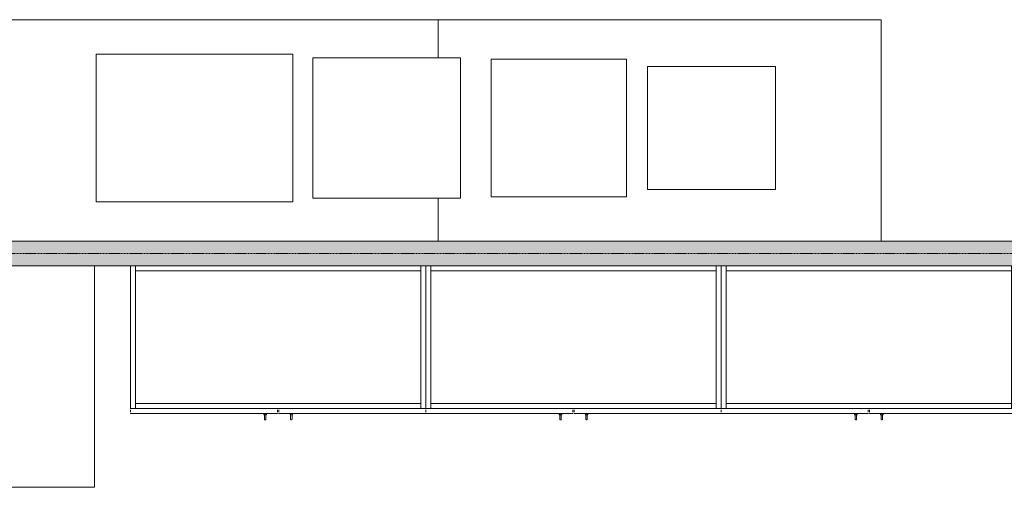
# Model space of a CAD drawing. Header units: millimetres. Extents: x -281 to 145437, y -16481 to 78869.
# Tile 221 of 256: x 27249 to 31250, y 42650 to 44550. Entities that reach past the tile are written whole.
import ezdxf

# ---------------------------------------------------------------- set-up
doc = ezdxf.new("R2010")
doc.units = ezdxf.units.MM
doc.linetypes.add('Grid Line', pattern=[12, 6, -2, 2, -2])
doc.linetypes.add('NLRS_Dash-0_6mm_Space-0_6mm_cpz', pattern=[1.2, 0.6, -0.6])
for name, color, linetype, lineweight in [('A--A2__Ruwbouw', 8, 'Continuous', 5), ('A--L$01A__Algemeen', 7, 'Continuous', 5), ('A--L$07A__Stramien', 1, 'Continuous', 5), ('A--L21__Buitenwanden', 3, 'Continuous', 5), ('A--L5__InstallatiesW', 7, 'Continuous', 5), ('A--L82__LosseGebruikersInvent', 1, 'Continuous', 5), ('A--L8__LosseInventaris', 1, 'Continuous', 5), ('Specialty Equipment', 1, 'Continuous', 5)]:
    doc.layers.add(name, color=color, linetype=linetype, lineweight=lineweight)

# ---------------------------------------------------------------- blocks, each defined once
blk = doc.blocks.new('NLRS_82_SE_LB_laboratorium apparaat space reservation_gen_cpz - lab apparaat_vloerniveau-57701499-L_80_ 11')
at = {"layer": 'A--L8__LosseInventaris'}
for p, q in [((600, 450), (-600, 450)), ((-600, 450), (-600, -450)), ((600, -450), (600, 450)), ((-600, -450), (600, -450))]:
    blk.add_line(p, q, dxfattribs=at)
at = {"layer": 'A--L8__LosseInventaris', "linetype": 'NLRS_Dash-0_6mm_Space-0_6mm_cpz'}
for p, q in [((-600, 450), (600, 450)), ((-600, 450), (-600, -450)), ((600, 450), (600, -450)), ((-600, -450), (600, -450))]:
    blk.add_line(p, q, dxfattribs=at)
blk = doc.blocks.new('NLRS_82_FU_UN__veiligheid_ kast_gen_kad - kast dxbxh 600x1200x2100-49274341-L_80_ 11')
at = {"layer": 'A--L5__InstallatiesW'}
for p, q in [((-555.3, 47), (-555.3, -529)), ((-537.3, 49), (-553.3, 49)), ((624.7, 49), (-535.3, 49)), ((-535.3, 49), (-535.3, 29)), ((-535.3, -529), (-535.3, 47)), ((624.7, 29), (624.7, 49)), ((624.7, 47), (624.7, -529)), ((642.7, 49), (626.7, 49)), ((644.7, -529), (644.7, 47)), ((624.7, 29), (-535.3, 29)), ((-535.3, 29), (-535.3, -511)), ((-535.3, 29), (624.7, 29)), ((624.7, -511), (624.7, 29)), ((-535.3, -511), (624.7, -511)), ((-535.3, -511), (-535.3, -531)), ((-533.3, -511), (-533.8, -511)), ((-533.3, -511), (622.7, -511)), ((623.2, -511), (622.7, -511)), ((624.7, -531), (624.7, -511)), ((-555.3, -536), (-555.3, -546)), ((-553.3, -531), (-554.5, -531)), ((-554.5, -551), (40.9, -551)), ((-553.3, -531), (-537.3, -531)), ((-535, -531), (-537.3, -531)), ((-535.3, -529), (-535.3, -531)), ((-535.3, -531), (-533.3, -531)), ((622.7, -531), (-533.3, -531)), ((41.7, -546), (41.7, -536)), ((47.7, -536), (47.7, -546)), ((48.5, -551), (643.9, -551)), ((622.7, -531), (624.7, -531)), ((626.7, -531), (624.4, -531)), ((624.7, -531), (624.7, -529)), ((626.7, -531), (642.7, -531)), ((643.9, -531), (642.7, -531)), ((644.7, -546), (644.7, -536))]:
    blk.add_line(p, q, dxfattribs=at)
at = {"layer": 'A--L5__InstallatiesW', "flags": 128}
for points in [[(-555.3, -531.8), (-555.3, -531.8), (-555.3, -531.7), (-555.3, -531.7), (-555.3, -531.7), (-555.3, -531.6), (-555.3, -531.6), (-555.3, -531.6), (-555.3, -531.5), (-555.2, -531.5), (-555.2, -531.5), (-555.2, -531.5), (-555.2, -531.4), (-555.2, -531.4), (-555.2, -531.4), (-555.2, -531.3), (-555.1, -531.3), (-555.1, -531.3), (-555.1, -531.3), (-555.1, -531.2), (-555.1, -531.2), (-555, -531.2), (-555, -531.2), (-555, -531.2), (-555, -531.1), (-554.9, -531.1), (-554.9, -531.1), (-554.9, -531.1), (-554.8, -531.1), (-554.8, -531.1), (-554.8, -531.1), (-554.8, -531), (-554.7, -531), (-554.7, -531), (-554.7, -531), (-554.6, -531), (-554.6, -531), (-554.6, -531), (-554.5, -531)], [(-554.6, -551), (-554.6, -551), (-554.6, -551), (-554.7, -551), (-554.7, -551), (-554.7, -551), (-554.8, -551), (-554.8, -550.9), (-554.8, -550.9), (-554.8, -550.9), (-554.9, -550.9), (-554.9, -550.9), (-554.9, -550.9), (-555, -550.9), (-555, -550.8), (-555, -550.8), (-555, -550.8), (-555.1, -550.8), (-555.1, -550.8), (-555.1, -550.7), (-555.1, -550.7), (-555.1, -550.7), (-555.2, -550.7), (-555.2, -550.6), (-555.2, -550.6), (-555.2, -550.6), (-555.2, -550.5), (-555.2, -550.5), (-555.2, -550.5), (-555.3, -550.5), (-555.3, -550.4), (-555.3, -550.4), (-555.3, -550.4), (-555.3, -550.3), (-555.3, -550.3), (-555.3, -550.3), (-555.3, -550.2), (-555.3, -550.2), (-555.3, -550.2)], [(41.7, -550.2), (41.7, -550.2), (41.7, -550.3), (41.7, -550.3), (41.7, -550.3), (41.7, -550.4), (41.7, -550.4), (41.7, -550.4), (41.7, -550.5), (41.6, -550.5), (41.6, -550.5), (41.6, -550.5), (41.6, -550.6), (41.6, -550.6), (41.6, -550.6), (41.6, -550.7), (41.5, -550.7), (41.5, -550.7), (41.5, -550.7), (41.5, -550.8), (41.5, -550.8), (41.4, -550.8), (41.4, -550.8), (41.4, -550.8), (41.4, -550.9), (41.3, -550.9), (41.3, -550.9), (41.3, -550.9), (41.2, -550.9), (41.2, -550.9), (41.2, -550.9), (41.2, -551), (41.1, -551), (41.1, -551), (41.1, -551), (41, -551), (41, -551), (41, -551), (40.9, -551)], [(41, -531), (41, -531), (41, -531), (41.1, -531), (41.1, -531), (41.1, -531), (41.2, -531), (41.2, -531.1), (41.2, -531.1), (41.2, -531.1), (41.3, -531.1), (41.3, -531.1), (41.3, -531.1), (41.4, -531.1), (41.4, -531.2), (41.4, -531.2), (41.4, -531.2), (41.5, -531.2), (41.5, -531.2), (41.5, -531.3), (41.5, -531.3), (41.5, -531.3), (41.6, -531.3), (41.6, -531.4), (41.6, -531.4), (41.6, -531.4), (41.6, -531.5), (41.6, -531.5), (41.6, -531.5), (41.7, -531.5), (41.7, -531.6), (41.7, -531.6), (41.7, -531.6), (41.7, -531.7), (41.7, -531.7), (41.7, -531.7), (41.7, -531.8), (41.7, -531.8), (41.7, -531.8)], [(47.7, -531.8), (47.7, -531.8), (47.7, -531.7), (47.7, -531.7), (47.7, -531.7), (47.7, -531.6), (47.7, -531.6), (47.7, -531.6), (47.7, -531.5), (47.8, -531.5), (47.8, -531.5), (47.8, -531.5), (47.8, -531.4), (47.8, -531.4), (47.8, -531.4), (47.8, -531.3), (47.9, -531.3), (47.9, -531.3), (47.9, -531.3), (47.9, -531.2), (47.9, -531.2), (48, -531.2), (48, -531.2), (48, -531.2), (48, -531.1), (48.1, -531.1), (48.1, -531.1), (48.1, -531.1), (48.2, -531.1), (48.2, -531.1), (48.2, -531.1), (48.2, -531), (48.3, -531), (48.3, -531), (48.3, -531), (48.4, -531), (48.4, -531), (48.4, -531), (48.5, -531)], [(48.4, -551), (48.4, -551), (48.4, -551), (48.3, -551), (48.3, -551), (48.3, -551), (48.2, -551), (48.2, -550.9), (48.2, -550.9), (48.2, -550.9), (48.1, -550.9), (48.1, -550.9), (48.1, -550.9), (48, -550.9), (48, -550.8), (48, -550.8), (48, -550.8), (47.9, -550.8), (47.9, -550.8), (47.9, -550.7), (47.9, -550.7), (47.9, -550.7), (47.8, -550.7), (47.8, -550.6), (47.8, -550.6), (47.8, -550.6), (47.8, -550.5), (47.8, -550.5), (47.8, -550.5), (47.7, -550.5), (47.7, -550.4), (47.7, -550.4), (47.7, -550.4), (47.7, -550.3), (47.7, -550.3), (47.7, -550.3), (47.7, -550.2), (47.7, -550.2), (47.7, -550.2)], [(644.7, -550.2), (644.7, -550.2), (644.7, -550.3), (644.7, -550.3), (644.7, -550.3), (644.7, -550.4), (644.7, -550.4), (644.7, -550.4), (644.7, -550.5), (644.6, -550.5), (644.6, -550.5), (644.6, -550.5), (644.6, -550.6), (644.6, -550.6), (644.6, -550.6), (644.6, -550.7), (644.5, -550.7), (644.5, -550.7), (644.5, -550.7), (644.5, -550.8), (644.5, -550.8), (644.4, -550.8), (644.4, -550.8), (644.4, -550.8), (644.4, -550.9), (644.3, -550.9), (644.3, -550.9), (644.3, -550.9), (644.2, -550.9), (644.2, -550.9), (644.2, -550.9), (644.2, -551), (644.1, -551), (644.1, -551), (644.1, -551), (644, -551), (644, -551), (644, -551), (643.9, -551)], [(644, -531), (644, -531), (644, -531), (644.1, -531), (644.1, -531), (644.1, -531), (644.2, -531), (644.2, -531.1), (644.2, -531.1), (644.2, -531.1), (644.3, -531.1), (644.3, -531.1), (644.3, -531.1), (644.4, -531.1), (644.4, -531.2), (644.4, -531.2), (644.4, -531.2), (644.5, -531.2), (644.5, -531.2), (644.5, -531.3), (644.5, -531.3), (644.5, -531.3), (644.6, -531.3), (644.6, -531.4), (644.6, -531.4), (644.6, -531.4), (644.6, -531.5), (644.6, -531.5), (644.6, -531.5), (644.7, -531.5), (644.7, -531.6), (644.7, -531.6), (644.7, -531.6), (644.7, -531.7), (644.7, -531.7), (644.7, -531.7), (644.7, -531.8), (644.7, -531.8), (644.7, -531.8)]]:
    blk.add_lwpolyline(points, dxfattribs=at)
at = {"layer": 'A--L5__InstallatiesW'}
for centre, start, end in [((-553.3, 47), 90, 180), ((-537.3, 47), 360, 90), ((626.7, 47), 90, 180), ((642.7, 47), 360, 90), ((-553.3, -529), 180, 270), ((-537.3, -529), 270, 360), ((626.7, -529), 180, 270), ((642.7, -529), 270, 0)]:
    blk.add_arc(centre, 2, start, end, dxfattribs=at)
at = {"layer": 'A--L8__LosseInventaris'}
for p, q in [((-13.3, -551), (-13.3, -556)), ((-13.3, -551), (-13.3, -556)), ((-13.3, -556), (-10.8, -556)), ((-13.3, -556), (-8.3, -556)), ((-11.3, -553.5), (-11.3, -564)), ((-11.3, -553.5), (-11.3, -564)), ((-10.9, -553.5), (-11.3, -553.5)), ((-10.9, -553.5), (-11.3, -553.5)), ((-10.9, -556), (-11.3, -556)), ((-10.9, -556), (-11.3, -556)), ((-8.3, -556), (-3.3, -556)), ((-5.8, -556), (-3.3, -556)), ((-5.3, -553.5), (-5.7, -553.5)), ((-5.3, -553.5), (-5.7, -553.5)), ((-5.3, -556), (-5.7, -556)), ((-5.3, -556), (-5.7, -556)), ((-5.3, -564), (-5.3, -553.5)), ((-5.3, -564), (-5.3, -553.5)), ((-3.3, -556), (-3.3, -551)), ((-3.3, -556), (-3.3, -551)), ((92.7, -551), (92.7, -556)), ((92.7, -551), (92.7, -556)), ((92.7, -556), (95.2, -556)), ((92.7, -556), (97.7, -556)), ((94.7, -553.5), (94.7, -564)), ((94.7, -553.5), (94.7, -564)), ((95.1, -553.5), (94.7, -553.5)), ((95.1, -553.5), (94.7, -553.5)), ((95.1, -556), (94.7, -556)), ((95.1, -556), (94.7, -556)), ((97.7, -556), (102.7, -556)), ((100.2, -556), (102.7, -556)), ((100.7, -553.5), (100.3, -553.5)), ((100.7, -553.5), (100.3, -553.5)), ((100.7, -556), (100.3, -556)), ((100.7, -556), (100.3, -556)), ((100.7, -564), (100.7, -553.5)), ((100.7, -564), (100.7, -553.5)), ((102.7, -556), (102.7, -551)), ((102.7, -556), (102.7, -551))]:
    blk.add_line(p, q, dxfattribs=at)
at = {"layer": 'A--L8__LosseInventaris', "flags": 128}
for points in [[(-11.3, -574), (-11.3, -574), (-11.3, -574), (-11.3, -573.9), (-11.3, -573.9), (-11.3, -573.8), (-11.3, -573.7), (-11.3, -573.6), (-11.3, -573.5), (-11.3, -573.4), (-11.3, -573.2), (-11.3, -573), (-11.3, -572.9), (-11.3, -572.7), (-11.3, -572.5), (-11.3, -572.3), (-11.3, -572), (-11.3, -571.8), (-11.3, -571.5), (-11.3, -571.2), (-11.3, -571), (-11.3, -570.7), (-11.3, -570.4), (-11.3, -570.1), (-11.3, -569.7), (-11.3, -569.4), (-11.3, -569.1), (-11.3, -568.7), (-11.3, -568.4), (-11.3, -568), (-11.3, -567.6), (-11.3, -567.2), (-11.3, -566.9), (-11.3, -566.5), (-11.3, -566.1), (-11.3, -565.7), (-11.3, -565.3), (-11.3, -564.9), (-11.3, -564.5), (-11.3, -564.1), (-11.3, -564)], [(-11.3, -564), (-11.3, -564.4), (-11.3, -564.8), (-11.3, -565.2), (-11.3, -565.6), (-11.3, -566), (-11.3, -566.4), (-11.3, -566.8), (-11.3, -567.1), (-11.3, -567.5), (-11.3, -567.9), (-11.3, -568.3), (-11.3, -568.6), (-11.3, -569), (-11.3, -569.3), (-11.3, -569.6), (-11.3, -570), (-11.3, -570.3), (-11.3, -570.6), (-11.3, -570.9), (-11.3, -571.2), (-11.3, -571.4), (-11.3, -571.7), (-11.3, -572), (-11.3, -572.2), (-11.3, -572.4), (-11.3, -572.6), (-11.3, -572.8), (-11.3, -573), (-11.3, -573.2), (-11.3, -573.3), (-11.3, -573.5), (-11.3, -573.6), (-11.3, -573.7), (-11.3, -573.8), (-11.3, -573.9), (-11.3, -573.9), (-11.3, -574), (-11.3, -574), (-11.3, -574)], [(-10.2, -576.3), (-10.3, -576.3), (-10.4, -576.2), (-10.5, -576.1), (-10.5, -576), (-10.6, -575.9), (-10.7, -575.8), (-10.8, -575.7), (-10.8, -575.6), (-10.9, -575.5), (-10.9, -575.4), (-11, -575.3), (-11, -575.2), (-11.1, -575.1), (-11.1, -575), (-11.2, -574.9), (-11.2, -574.7), (-11.2, -574.6), (-11.3, -574.5), (-11.3, -574.4), (-11.3, -574.3), (-11.3, -574.2), (-11.3, -574), (-11.3, -574)], [(-8.3, -577), (-8.4, -577), (-8.5, -577), (-8.7, -577), (-8.8, -577), (-8.9, -576.9), (-9, -576.9), (-9.1, -576.9), (-9.2, -576.8), (-9.4, -576.8), (-9.5, -576.8), (-9.6, -576.7), (-9.7, -576.7)], [(-6.9, -576.6), (-7, -576.7), (-7.1, -576.8), (-7.2, -576.8), (-7.3, -576.8), (-7.4, -576.9), (-7.6, -576.9), (-7.7, -576.9), (-7.8, -577), (-7.9, -577), (-8, -577), (-8.1, -577), (-8.3, -577), (-8.3, -577)], [(-5.3, -574), (-5.3, -574.1), (-5.3, -574.2), (-5.3, -574.4), (-5.3, -574.5), (-5.4, -574.6), (-5.4, -574.7), (-5.4, -574.8), (-5.5, -574.9), (-5.5, -575.1), (-5.5, -575.2), (-5.6, -575.3), (-5.6, -575.4), (-5.7, -575.5), (-5.8, -575.6), (-5.8, -575.7), (-5.9, -575.8), (-6, -575.9), (-6, -576), (-6.1, -576.1), (-6.2, -576.2), (-6.3, -576.2), (-6.4, -576.3)], [(-5.3, -564), (-5.3, -564.4), (-5.3, -564.8), (-5.3, -565.2), (-5.3, -565.6), (-5.3, -566), (-5.3, -566.4), (-5.3, -566.8), (-5.3, -567.1), (-5.3, -567.5), (-5.3, -567.9), (-5.3, -568.3), (-5.3, -568.6), (-5.3, -569), (-5.3, -569.3), (-5.3, -569.6), (-5.3, -570), (-5.3, -570.3), (-5.3, -570.6), (-5.3, -570.9), (-5.3, -571.2), (-5.3, -571.4), (-5.3, -571.7), (-5.3, -572), (-5.3, -572.2), (-5.3, -572.4), (-5.3, -572.6), (-5.3, -572.8), (-5.3, -573), (-5.3, -573.2), (-5.3, -573.3), (-5.3, -573.5), (-5.3, -573.6), (-5.3, -573.7), (-5.3, -573.8), (-5.3, -573.9), (-5.3, -573.9), (-5.3, -574), (-5.3, -574), (-5.3, -574)], [(-5.3, -574), (-5.3, -574), (-5.3, -574), (-5.3, -573.9), (-5.3, -573.9), (-5.3, -573.8), (-5.3, -573.7), (-5.3, -573.6), (-5.3, -573.5), (-5.3, -573.4), (-5.3, -573.2), (-5.3, -573), (-5.3, -572.9), (-5.3, -572.7), (-5.3, -572.5), (-5.3, -572.3), (-5.3, -572), (-5.3, -571.8), (-5.3, -571.5), (-5.3, -571.2), (-5.3, -571), (-5.3, -570.7), (-5.3, -570.4), (-5.3, -570.1), (-5.3, -569.7), (-5.3, -569.4), (-5.3, -569.1), (-5.3, -568.7), (-5.3, -568.4), (-5.3, -568), (-5.3, -567.6), (-5.3, -567.2), (-5.3, -566.9), (-5.3, -566.5), (-5.3, -566.1), (-5.3, -565.7), (-5.3, -565.3), (-5.3, -564.9), (-5.3, -564.5), (-5.3, -564.1), (-5.3, -564)], [(94.7, -574), (94.7, -574), (94.7, -574), (94.7, -573.9), (94.7, -573.9), (94.7, -573.8), (94.7, -573.7), (94.7, -573.6), (94.7, -573.5), (94.7, -573.4), (94.7, -573.2), (94.7, -573), (94.7, -572.9), (94.7, -572.7), (94.7, -572.5), (94.7, -572.3), (94.7, -572), (94.7, -571.8), (94.7, -571.5), (94.7, -571.2), (94.7, -571), (94.7, -570.7), (94.7, -570.4), (94.7, -570.1), (94.7, -569.7), (94.7, -569.4), (94.7, -569.1), (94.7, -568.7), (94.7, -568.4), (94.7, -568), (94.7, -567.6), (94.7, -567.2), (94.7, -566.9), (94.7, -566.5), (94.7, -566.1), (94.7, -565.7), (94.7, -565.3), (94.7, -564.9), (94.7, -564.5), (94.7, -564.1), (94.7, -564)], [(94.7, -564), (94.7, -564.4), (94.7, -564.8), (94.7, -565.2), (94.7, -565.6), (94.7, -566), (94.7, -566.4), (94.7, -566.8), (94.7, -567.1), (94.7, -567.5), (94.7, -567.9), (94.7, -568.3), (94.7, -568.6), (94.7, -569), (94.7, -569.3), (94.7, -569.6), (94.7, -570), (94.7, -570.3), (94.7, -570.6), (94.7, -570.9), (94.7, -571.2), (94.7, -571.4), (94.7, -571.7), (94.7, -572), (94.7, -572.2), (94.7, -572.4), (94.7, -572.6), (94.7, -572.8), (94.7, -573), (94.7, -573.2), (94.7, -573.3), (94.7, -573.5), (94.7, -573.6), (94.7, -573.7), (94.7, -573.8), (94.7, -573.9), (94.7, -573.9), (94.7, -574), (94.7, -574), (94.7, -574)], [(95.8, -576.3), (95.7, -576.3), (95.6, -576.2), (95.5, -576.1), (95.5, -576), (95.4, -575.9), (95.3, -575.8), (95.2, -575.7), (95.2, -575.6), (95.1, -575.5), (95.1, -575.4), (95, -575.3), (95, -575.2), (94.9, -575.1), (94.9, -575), (94.8, -574.9), (94.8, -574.7), (94.8, -574.6), (94.7, -574.5), (94.7, -574.4), (94.7, -574.3), (94.7, -574.2), (94.7, -574), (94.7, -574)], [(97.7, -577), (97.6, -577), (97.5, -577), (97.3, -577), (97.2, -577), (97.1, -576.9), (97, -576.9), (96.9, -576.9), (96.8, -576.8), (96.6, -576.8), (96.5, -576.8), (96.4, -576.7), (96.3, -576.7)], [(99.1, -576.6), (99, -576.7), (98.9, -576.8), (98.8, -576.8), (98.7, -576.8), (98.6, -576.9), (98.4, -576.9), (98.3, -576.9), (98.2, -577), (98.1, -577), (98, -577), (97.9, -577), (97.7, -577), (97.7, -577)], [(100.7, -574), (100.7, -574.1), (100.7, -574.2), (100.7, -574.4), (100.7, -574.5), (100.6, -574.6), (100.6, -574.7), (100.6, -574.8), (100.5, -574.9), (100.5, -575.1), (100.5, -575.2), (100.4, -575.3), (100.4, -575.4), (100.3, -575.5), (100.2, -575.6), (100.2, -575.7), (100.1, -575.8), (100, -575.9), (100, -576), (99.9, -576.1), (99.8, -576.2), (99.7, -576.2), (99.6, -576.3)], [(100.7, -564), (100.7, -564.4), (100.7, -564.8), (100.7, -565.2), (100.7, -565.6), (100.7, -566), (100.7, -566.4), (100.7, -566.8), (100.7, -567.1), (100.7, -567.5), (100.7, -567.9), (100.7, -568.3), (100.7, -568.6), (100.7, -569), (100.7, -569.3), (100.7, -569.6), (100.7, -570), (100.7, -570.3), (100.7, -570.6), (100.7, -570.9), (100.7, -571.2), (100.7, -571.4), (100.7, -571.7), (100.7, -572), (100.7, -572.2), (100.7, -572.4), (100.7, -572.6), (100.7, -572.8), (100.7, -573), (100.7, -573.2), (100.7, -573.3), (100.7, -573.5), (100.7, -573.6), (100.7, -573.7), (100.7, -573.8), (100.7, -573.9), (100.7, -573.9), (100.7, -574), (100.7, -574), (100.7, -574)], [(100.7, -574), (100.7, -574), (100.7, -574), (100.7, -573.9), (100.7, -573.9), (100.7, -573.8), (100.7, -573.7), (100.7, -573.6), (100.7, -573.5), (100.7, -573.4), (100.7, -573.2), (100.7, -573), (100.7, -572.9), (100.7, -572.7), (100.7, -572.5), (100.7, -572.3), (100.7, -572), (100.7, -571.8), (100.7, -571.5), (100.7, -571.2), (100.7, -571), (100.7, -570.7), (100.7, -570.4), (100.7, -570.1), (100.7, -569.7), (100.7, -569.4), (100.7, -569.1), (100.7, -568.7), (100.7, -568.4), (100.7, -568), (100.7, -567.6), (100.7, -567.2), (100.7, -566.9), (100.7, -566.5), (100.7, -566.1), (100.7, -565.7), (100.7, -565.3), (100.7, -564.9), (100.7, -564.5), (100.7, -564.1), (100.7, -564)]]:
    blk.add_lwpolyline(points, dxfattribs=at)
blk = doc.blocks.new('NLRS_82_FU_UN_lab en spoel tafels_gen_kad - labtafel dxbxh 900x1800x950-V197-L_80_ 11')
at = {"layer": 'A--L$01A__Algemeen'}
for p, q in [((-900, 262.7), (-900, 87.7)), ((-900, -482.3), (-900, -637.3)), ((-900, -637.3), (900, -637.3))]:
    blk.add_line(p, q, dxfattribs=at)
blk = doc.blocks.new('NLRS_82_FU_UN_lab en spoel tafels_gen_kad - labtafel dxbxh 900x1800x950-V198-L_80_ 11')
at = {"layer": 'A--L$01A__Algemeen'}
for p, q in [((-900, 262.7), (-900, -637.3)), ((900, 87.7), (900, 262.7)), ((900, -637.3), (900, -482.3)), ((-900, -637.3), (900, -637.3))]:
    blk.add_line(p, q, dxfattribs=at)
blk = doc.blocks.new('NLRS_82_SE_LB_laboratorium apparaat space reservation_gen_cpz - lab apparaat_tafelniveau-57701509-L_80_ 11')
at = {"layer": 'A--L8__LosseInventaris'}
for p, q in [((260, 250), (-260, 250)), ((-260, 250), (-260, -250)), ((260, -250), (260, 250)), ((-260, -250), (260, -250))]:
    blk.add_line(p, q, dxfattribs=at)
at = {"layer": 'A--L8__LosseInventaris', "linetype": 'NLRS_Dash-0_6mm_Space-0_6mm_cpz'}
for p, q in [((-260, 250), (260, 250)), ((-260, 250), (-260, -250)), ((260, 250), (260, -250)), ((-260, -250), (260, -250))]:
    blk.add_line(p, q, dxfattribs=at)
blk = doc.blocks.new('NLRS_82_SE_LB_laboratorium apparaat space reservation_gen_cpz - lab apparaat_tafelniveau-57701511-L_80_ 11')
at = {"layer": 'A--L8__LosseInventaris'}
for p, q in [((275, 280), (-275, 280)), ((-275, 280), (-275, -280)), ((275, -280), (275, 280)), ((-275, -280), (275, -280))]:
    blk.add_line(p, q, dxfattribs=at)
at = {"layer": 'A--L8__LosseInventaris', "linetype": 'NLRS_Dash-0_6mm_Space-0_6mm_cpz'}
for p, q in [((-275, 280), (275, 280)), ((-275, 280), (-275, -280)), ((275, 280), (275, -280)), ((-275, -280), (275, -280))]:
    blk.add_line(p, q, dxfattribs=at)
blk = doc.blocks.new('NLRS_82_SE_LB_laboratorium apparaat space reservation_gen_cpz - lab apparaat_tafelniveau-57701513-L_80_ 11')
at = {"layer": 'A--L8__LosseInventaris', "linetype": 'NLRS_Dash-0_6mm_Space-0_6mm_cpz'}
for p, q in [((-300, 285), (300, 285)), ((-300, 285), (-300, -285)), ((300, 285), (300, -285)), ((-300, -285), (300, -285))]:
    blk.add_line(p, q, dxfattribs=at)
at = {"layer": 'Specialty Equipment'}
for p, q in [((300, 285), (-300, 285)), ((-300, 285), (-300, -285)), ((300, -285), (300, 285)), ((-300, -285), (300, -285))]:
    blk.add_line(p, q, dxfattribs=at)
blk = doc.blocks.new('NLRS_82_SE_LB_laboratorium apparaat space reservation_gen_cpz - lab apparaat_tafelniveau-57701515-L_80_ 11')
at = {"layer": 'A--L8__LosseInventaris', "linetype": 'NLRS_Dash-0_6mm_Space-0_6mm_cpz'}
for p, q in [((-400, 300), (400, 300)), ((-400, 300), (-400, -300)), ((400, 300), (400, -300)), ((-400, -300), (400, -300))]:
    blk.add_line(p, q, dxfattribs=at)
at = {"layer": 'Specialty Equipment'}
for p, q in [((400, 300), (-400, 300)), ((-400, 300), (-400, -300)), ((400, -300), (400, 300)), ((-400, -300), (400, -300))]:
    blk.add_line(p, q, dxfattribs=at)

msp = doc.modelspace()

# ---------------------------------------------------------------- hatches: boundary and pattern name
at = {"layer": 'A--A2__Ruwbouw'}
msp.add_hatch(color=256, dxfattribs=at).paths.add_polyline_path([(25050, 43550), (31300, 43550), (31300, 43650), (25050, 43650)])

# ---------------------------------------------------------------- linework, layer by layer
at = {"layer": 'A--L$07A__Stramien', "linetype": 'Grid Line'}
msp.add_line((100373, 43600), (-281.1, 43600), dxfattribs=at)
at = {"layer": 'A--L21__Buitenwanden'}
for p, q in [((31300, 43650), (25050, 43650)), ((25050, 43550), (27702, 43550)), ((27718, 43550), (27720, 43550)), ((28880, 43550), (28882, 43550)), ((28898, 43550), (28902, 43550)), ((28918, 43550), (28920, 43550)), ((30080, 43550), (30082, 43550)), ((30098, 43550), (30102, 43550)), ((30118, 43550), (30120, 43550))]:
    msp.add_line(p, q, dxfattribs=at)

# ---------------------------------------------------------------- block references
at = {"layer": 'A--L5__InstallatiesW'}
for p in [(28255.3, 43501), (29455.3, 43501), (30655.3, 43501)]:
    msp.add_blockref('NLRS_82_FU_UN__veiligheid_ kast_gen_kad - kast dxbxh 600x1200x2100-49274341-L_80_ 11', p, dxfattribs=at)
at = {"layer": 'A--L82__LosseGebruikersInvent', "rotation": 180}
for name, p in [('NLRS_82_FU_UN_lab en spoel tafels_gen_kad - labtafel dxbxh 900x1800x950-V197-L_80_ 11', (28050, 43912.7)), ('NLRS_82_FU_UN_lab en spoel tafels_gen_kad - labtafel dxbxh 900x1800x950-V198-L_80_ 11', (29850, 43912.7))]:
    msp.add_blockref(name, p, dxfattribs=at)
at = {"layer": 'A--L8__LosseInventaris', "linetype": 'NLRS_Dash-0_6mm_Space-0_6mm_cpz'}
for name, p in [('NLRS_82_SE_LB_laboratorium apparaat space reservation_gen_cpz - lab apparaat_tafelniveau-57701515-L_80_ 11', (27959.5, 44110)), ('NLRS_82_SE_LB_laboratorium apparaat space reservation_gen_cpz - lab apparaat_tafelniveau-57701513-L_80_ 11', (28740.7, 44110)), ('NLRS_82_SE_LB_laboratorium apparaat space reservation_gen_cpz - lab apparaat_tafelniveau-57701511-L_80_ 11', (29440.7, 44110)), ('NLRS_82_SE_LB_laboratorium apparaat space reservation_gen_cpz - lab apparaat_tafelniveau-57701509-L_80_ 11', (30060.7, 44110)), ('NLRS_82_SE_LB_laboratorium apparaat space reservation_gen_cpz - lab apparaat_vloerniveau-57701499-L_80_ 11', (26954, 43100))]:
    msp.add_blockref(name, p, dxfattribs=at)

doc.saveas('drawing.dxf')
